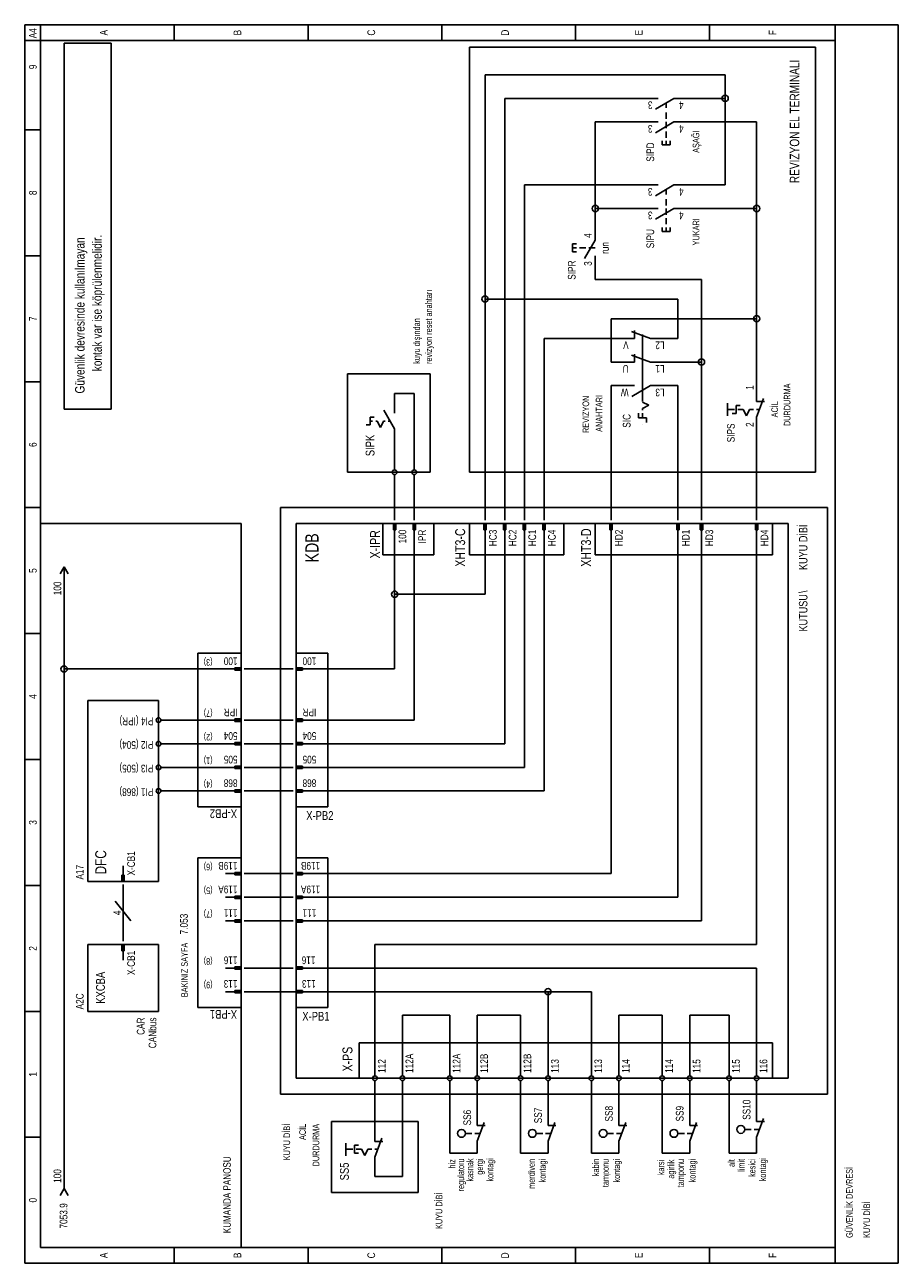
# Model space of a CAD drawing. Header units: centimetres. Extents: x 0 to 13234, y -30 to 2970.
# Tile 28 of 29: x 11846 to 12513, y 1022 to 1968. Entities that reach past the tile are written whole.
import ezdxf
from ezdxf.enums import TextEntityAlignment as Align

# ---------------------------------------------------------------- set-up
doc = ezdxf.new("R2010")
doc.units = ezdxf.units.CM
doc.layers.add('ASN-ELEKTRIK', color=3, linetype='Continuous')
doc.layers.add('ASN-ELEKTRIK-YAZI', color=4, linetype='Continuous')

msp = doc.modelspace()

# ---------------------------------------------------------------- linework, layer by layer
at = {"layer": 'ASN-ELEKTRIK'}
for p, q in [((11845.95, 1022.32), (11845.95, 1968.08)), ((11845.95, 1968.08), (12513.11, 1968.08)), ((11857.97, 1034.34), (11857.97, 1968.08)), ((11960.15, 1968.08), (11960.15, 1956.05)), ((12062.33, 1968.08), (12062.33, 1956.05)), ((12164.51, 1968.08), (12164.51, 1956.05)), ((12266.68, 1956.05), (12266.68, 1968.08)), ((12368.86, 1956.05), (12368.86, 1968.08)), ((12465.03, 1022.32), (12465.03, 1968.08)), ((12513.11, 1968.08), (12513.11, 1022.32)), ((11845.95, 1956.05), (12465.03, 1956.05)), ((11876, 1674.46), (11876, 1953.95)), ((11876, 1953.95), (11912.07, 1953.95)), ((11912.07, 1953.95), (11912.07, 1674.46)), ((12185.54, 1626.37), (12185.54, 1950.94)), ((12185.54, 1950.94), (12450, 1950.94)), ((12450, 1950.94), (12450, 1626.37)), ((12380.88, 1929.9), (12197.56, 1929.9)), ((12197.56, 1758.6), (12197.56, 1929.9)), ((12380.88, 1911.87), (12380.88, 1929.9)), ((12212.59, 1593.32), (12212.59, 1911.87)), ((12323.78, 1911.87), (12212.59, 1911.87)), ((12329.79, 1911.87), (12323.78, 1911.87)), ((12341.81, 1911.87), (12327.59, 1903.66)), ((12341.81, 1911.87), (12347.83, 1911.87)), ((12380.88, 1911.87), (12347.83, 1911.87)), ((12380.88, 1845.76), (12380.88, 1911.87)), ((12335.8, 1904.66), (12335.8, 1908.4)), ((12335.8, 1896.24), (12335.8, 1901.05)), ((12281.71, 1893.84), (12323.78, 1893.84)), ((12281.71, 1827.73), (12281.71, 1893.84)), ((12329.79, 1893.84), (12323.78, 1893.84)), ((12341.81, 1893.84), (12327.59, 1885.63)), ((12335.8, 1889.03), (12335.8, 1893.84)), ((12341.81, 1893.84), (12347.83, 1893.84)), ((12347.83, 1893.84), (12404.92, 1893.84)), ((12404.92, 1827.73), (12404.92, 1893.84)), ((11857.97, 1887.83), (11845.95, 1887.83)), ((12335.8, 1881.82), (12335.8, 1886.63)), ((12332.8, 1876.41), (12332.8, 1879.42)), ((12332.8, 1876.41), (12338.81, 1876.41)), ((12335.8, 1876.41), (12335.8, 1879.42)), ((12338.81, 1876.41), (12338.81, 1879.42)), ((12323.78, 1845.76), (12227.62, 1845.76)), ((12227.62, 1845.76), (12227.62, 1593.32)), ((12329.79, 1845.76), (12323.78, 1845.76)), ((12341.81, 1845.76), (12327.59, 1837.55)), ((12341.81, 1845.76), (12347.83, 1845.76)), ((12347.83, 1845.76), (12380.88, 1845.76)), ((12335.8, 1838.54), (12335.8, 1842.29)), ((12335.8, 1830.13), (12335.8, 1834.94)), ((12323.78, 1827.73), (12281.71, 1827.73)), ((12281.71, 1809.69), (12281.71, 1827.73)), ((12329.79, 1827.73), (12323.78, 1827.73)), ((12341.81, 1827.73), (12327.59, 1819.51)), ((12335.8, 1822.92), (12335.8, 1827.73)), ((12341.81, 1827.73), (12347.83, 1827.73)), ((12347.83, 1827.73), (12404.92, 1827.73)), ((12404.92, 1743.58), (12404.92, 1827.73)), ((12335.8, 1815.7), (12335.8, 1820.51)), ((12281.71, 1803.68), (12281.71, 1809.69)), ((12332.8, 1810.29), (12332.8, 1813.3)), ((12332.8, 1810.29), (12338.81, 1810.29)), ((12335.8, 1810.29), (12335.8, 1813.3)), ((12338.81, 1810.29), (12338.81, 1813.3)), ((12264.28, 1800.68), (12267.28, 1800.68)), ((12264.28, 1794.67), (12264.28, 1800.68)), ((12264.28, 1797.67), (12267.28, 1797.67)), ((12269.69, 1797.67), (12274.5, 1797.67)), ((12281.71, 1803.68), (12273.5, 1789.46)), ((12276.9, 1797.67), (12281.71, 1797.67)), ((11857.97, 1791.66), (11845.95, 1791.66)), ((12264.28, 1794.67), (12267.28, 1794.67)), ((12281.71, 1791.66), (12281.71, 1785.65)), ((12281.71, 1773.63), (12281.71, 1785.65)), ((12362.85, 1773.63), (12281.71, 1773.63)), ((12362.85, 1710.52), (12362.85, 1773.63)), ((12344.82, 1758.6), (12197.56, 1758.6)), ((12197.56, 1593.32), (12197.56, 1758.6)), ((12344.82, 1728.55), (12344.82, 1758.6)), ((12293.73, 1710.52), (12293.73, 1743.58)), ((12293.73, 1743.58), (12404.92, 1743.58)), ((12404.92, 1686.36), (12404.92, 1743.58)), ((12323.78, 1728.55), (12309.36, 1733.8)), ((12311.76, 1728.55), (12311.76, 1734.56)), ((12317.77, 1680.47), (12317.77, 1731.56)), ((12242.64, 1728.55), (12242.64, 1593.32)), ((12305.75, 1728.55), (12242.64, 1728.55)), ((12305.75, 1728.55), (12305.51, 1728.55)), ((12311.76, 1728.55), (12305.75, 1728.55)), ((12323.78, 1728.55), (12329.79, 1728.55)), ((12329.55, 1728.55), (12329.79, 1728.55)), ((12344.82, 1728.55), (12329.79, 1728.55)), ((12323.78, 1710.52), (12309.36, 1715.77)), ((12311.76, 1710.52), (12311.76, 1716.53)), ((12305.75, 1710.52), (12293.73, 1710.52)), ((12305.75, 1710.52), (12305.51, 1710.52)), ((12311.76, 1710.52), (12305.75, 1710.52)), ((12323.78, 1710.52), (12329.79, 1710.52)), ((12329.55, 1710.52), (12329.79, 1710.52)), ((12362.85, 1710.52), (12329.79, 1710.52)), ((12362.85, 1593.32), (12362.85, 1710.52)), ((11857.97, 1695.49), (11845.95, 1695.49)), ((12092.38, 1701.51), (12092.38, 1626.37)), ((12155.49, 1701.51), (12092.38, 1701.51)), ((12155.49, 1626.37), (12155.49, 1701.51)), ((12128.44, 1686.48), (12143.47, 1686.48)), ((12128.44, 1686.48), (12128.44, 1677.46)), ((12143.47, 1632.38), (12143.47, 1686.48)), ((12293.73, 1692.49), (12305.75, 1692.49)), ((12293.73, 1593.32), (12293.73, 1692.49)), ((12305.75, 1692.49), (12305.51, 1692.49)), ((12311.76, 1692.49), (12305.75, 1692.49)), ((12323.78, 1692.49), (12309.56, 1684.28)), ((12323.78, 1692.49), (12329.79, 1692.49)), ((12329.55, 1692.49), (12329.79, 1692.49)), ((12344.82, 1692.49), (12329.79, 1692.49)), ((12344.82, 1593.32), (12344.82, 1692.49)), ((12404.92, 1680.35), (12404.92, 1686.36)), ((11912.07, 1674.46), (11876, 1674.46)), ((12128.44, 1671.45), (12128.44, 1677.46)), ((12317.77, 1679.87), (12322.58, 1677.46)), ((12322.58, 1677.46), (12317.77, 1675.06)), ((12317.77, 1673.86), (12317.77, 1675.06)), ((12382.79, 1669.43), (12382.79, 1679.04)), ((12382.81, 1674.34), (12388.1, 1674.34)), ((12389.3, 1677.34), (12392.3, 1677.34)), ((12389.3, 1677.34), (12389.3, 1671.33)), ((12390.5, 1674.34), (12394.71, 1674.34)), ((12397.11, 1669.53), (12394.71, 1674.34)), ((12399.52, 1674.34), (12397.11, 1669.53)), ((12399.52, 1674.34), (12402.52, 1674.34)), ((12404.92, 1668.33), (12410.18, 1682.75)), ((12404.92, 1680.35), (12410.94, 1680.35)), ((12404.92, 1674.34), (12407.09, 1674.34)), ((12109.81, 1668.45), (12112.82, 1668.45)), ((12109.81, 1668.45), (12109.81, 1662.44)), ((12109.81, 1665.44), (12111.61, 1665.44)), ((12114.02, 1665.44), (12115.22, 1665.44)), ((12117.62, 1660.63), (12115.22, 1665.44)), ((12120.03, 1665.44), (12117.62, 1660.63)), ((12120.03, 1665.44), (12121.23, 1665.44)), ((12128.44, 1659.43), (12120.23, 1673.65)), ((12123.63, 1665.44), (12124.97, 1665.44)), ((12314.77, 1667.85), (12314.77, 1671.45)), ((12314.77, 1667.85), (12320.78, 1667.85)), ((12317.77, 1667.85), (12317.77, 1671.45)), ((12320.78, 1664.24), (12320.78, 1667.85)), ((12386.29, 1671.33), (12389.3, 1671.33)), ((12404.92, 1668.33), (12404.92, 1662.32)), ((12106.81, 1662.44), (12109.81, 1662.44)), ((12128.44, 1659.43), (12128.44, 1653.42)), ((12317.77, 1662.44), (12317.77, 1662.56)), ((12404.92, 1662.32), (12404.92, 1662.44)), ((12404.92, 1593.32), (12404.92, 1662.32)), ((12128.44, 1653.42), (12128.44, 1632.38)), ((12128.44, 1632.38), (12128.44, 1628.18)), ((12143.47, 1632.38), (12143.47, 1628.18)), ((12092.38, 1626.37), (12155.49, 1626.37)), ((12128.44, 1624.57), (12128.44, 1620.36)), ((12128.44, 1593.32), (12128.44, 1620.36)), ((12143.47, 1624.57), (12143.47, 1620.36)), ((12143.47, 1593.32), (12143.47, 1620.36)), ((12450, 1626.37), (12185.54, 1626.37)), ((11857.97, 1599.33), (11845.95, 1599.33)), ((12041.29, 1151.55), (12041.29, 1599.33)), ((12041.29, 1599.33), (12459.02, 1599.33)), ((12459.02, 1599.33), (12459.02, 1151.55)), ((12128.44, 1589.71), (12128.44, 1593.32)), ((12143.47, 1589.71), (12143.47, 1593.32)), ((12197.56, 1589.71), (12197.56, 1593.32)), ((12212.59, 1589.71), (12212.59, 1593.32)), ((12227.62, 1589.71), (12227.62, 1593.32)), ((12242.64, 1589.71), (12242.64, 1593.32)), ((12293.73, 1589.71), (12293.73, 1593.32)), ((12344.82, 1589.71), (12344.82, 1593.32)), ((12362.85, 1589.71), (12362.85, 1593.32)), ((12404.92, 1589.71), (12404.92, 1593.32)), ((12011.24, 1587.31), (11857.97, 1587.31)), ((12011.24, 1034.34), (12011.24, 1587.31)), ((12053.31, 1163.57), (12053.31, 1587.31)), ((12053.31, 1587.31), (12428.97, 1587.31)), ((12119.43, 1563.26), (12119.43, 1587.31)), ((12119.43, 1587.31), (12158.5, 1587.31)), ((12127.54, 1587.31), (12129.34, 1587.31)), ((12127.54, 1582.5), (12127.54, 1587.31)), ((12127.54, 1582.5), (12129.34, 1582.5)), ((12127.84, 1582.5), (12127.84, 1587.31)), ((12128.14, 1582.5), (12128.14, 1587.31)), ((12128.44, 1578.29), (12128.44, 1587.31)), ((12128.74, 1582.5), (12128.74, 1587.31)), ((12129.04, 1582.5), (12129.04, 1587.31)), ((12129.34, 1582.5), (12129.34, 1587.31)), ((12142.57, 1587.31), (12144.37, 1587.31)), ((12142.57, 1582.5), (12142.57, 1587.31)), ((12142.57, 1582.5), (12144.37, 1582.5)), ((12142.87, 1582.5), (12142.87, 1587.31)), ((12143.17, 1582.5), (12143.17, 1587.31)), ((12143.47, 1578.29), (12143.47, 1587.31)), ((12143.77, 1582.5), (12143.77, 1587.31)), ((12144.07, 1582.5), (12144.07, 1587.31)), ((12144.37, 1582.5), (12144.37, 1587.31)), ((12158.5, 1587.31), (12158.5, 1563.26)), ((12185.54, 1563.26), (12185.54, 1587.31)), ((12185.54, 1587.31), (12257.67, 1587.31)), ((12196.66, 1587.31), (12198.46, 1587.31)), ((12196.66, 1582.5), (12196.66, 1587.31)), ((12196.66, 1582.5), (12198.46, 1582.5)), ((12196.96, 1582.5), (12196.96, 1587.31)), ((12197.26, 1582.5), (12197.26, 1587.31)), ((12197.56, 1578.29), (12197.56, 1587.31)), ((12197.86, 1582.5), (12197.86, 1587.31)), ((12198.16, 1582.5), (12198.16, 1587.31)), ((12198.46, 1582.5), (12198.46, 1587.31)), ((12211.69, 1587.31), (12213.49, 1587.31)), ((12211.69, 1582.5), (12211.69, 1587.31)), ((12211.69, 1582.5), (12213.49, 1582.5)), ((12211.99, 1582.5), (12211.99, 1587.31)), ((12212.29, 1582.5), (12212.29, 1587.31)), ((12212.59, 1578.29), (12212.59, 1587.31)), ((12212.89, 1582.5), (12212.89, 1587.31)), ((12213.19, 1582.5), (12213.19, 1587.31)), ((12213.49, 1582.5), (12213.49, 1587.31)), ((12226.71, 1587.31), (12228.52, 1587.31)), ((12226.71, 1582.5), (12226.71, 1587.31)), ((12226.71, 1582.5), (12228.52, 1582.5)), ((12227.01, 1582.5), (12227.01, 1587.31)), ((12227.32, 1582.5), (12227.32, 1587.31)), ((12227.62, 1578.29), (12227.62, 1587.31)), ((12227.92, 1582.5), (12227.92, 1587.31)), ((12228.22, 1582.5), (12228.22, 1587.31)), ((12228.52, 1582.5), (12228.52, 1587.31)), ((12241.74, 1587.31), (12243.54, 1587.31)), ((12241.74, 1582.5), (12241.74, 1587.31)), ((12241.74, 1582.5), (12243.54, 1582.5)), ((12242.04, 1582.5), (12242.04, 1587.31)), ((12242.34, 1582.5), (12242.34, 1587.31)), ((12242.64, 1578.29), (12242.64, 1587.31)), ((12242.94, 1582.5), (12242.94, 1587.31)), ((12243.24, 1582.5), (12243.24, 1587.31)), ((12243.54, 1582.5), (12243.54, 1587.31)), ((12257.67, 1587.31), (12257.67, 1563.26)), ((12281.71, 1563.26), (12281.71, 1587.31)), ((12281.71, 1587.31), (12416.95, 1587.31)), ((12292.83, 1587.31), (12294.63, 1587.31)), ((12292.83, 1582.5), (12292.83, 1587.31)), ((12292.83, 1582.5), (12294.63, 1582.5)), ((12293.13, 1582.5), (12293.13, 1587.31)), ((12293.43, 1582.5), (12293.43, 1587.31)), ((12293.73, 1578.29), (12293.73, 1587.31)), ((12294.03, 1582.5), (12294.03, 1587.31)), ((12294.33, 1582.5), (12294.33, 1587.31)), ((12294.63, 1582.5), (12294.63, 1587.31)), ((12343.92, 1587.31), (12345.72, 1587.31)), ((12343.92, 1582.5), (12343.92, 1587.31)), ((12343.92, 1582.5), (12345.72, 1582.5)), ((12344.22, 1582.5), (12344.22, 1587.31)), ((12344.52, 1582.5), (12344.52, 1587.31)), ((12344.82, 1578.29), (12344.82, 1587.31)), ((12345.12, 1582.5), (12345.12, 1587.31)), ((12345.42, 1582.5), (12345.42, 1587.31)), ((12345.72, 1582.5), (12345.72, 1587.31)), ((12361.95, 1587.31), (12363.75, 1587.31)), ((12361.95, 1582.5), (12361.95, 1587.31)), ((12361.95, 1582.5), (12363.75, 1582.5)), ((12362.25, 1582.5), (12362.25, 1587.31)), ((12362.55, 1582.5), (12362.55, 1587.31)), ((12362.85, 1578.29), (12362.85, 1587.31)), ((12363.15, 1582.5), (12363.15, 1587.31)), ((12363.45, 1582.5), (12363.45, 1587.31)), ((12363.75, 1582.5), (12363.75, 1587.31)), ((12404.02, 1587.31), (12405.83, 1587.31)), ((12404.02, 1582.5), (12404.02, 1587.31)), ((12404.02, 1582.5), (12405.83, 1582.5)), ((12404.32, 1582.5), (12404.32, 1587.31)), ((12404.62, 1582.5), (12404.62, 1587.31)), ((12404.92, 1578.29), (12404.92, 1587.31)), ((12405.23, 1582.5), (12405.23, 1587.31)), ((12405.53, 1582.5), (12405.53, 1587.31)), ((12405.83, 1582.5), (12405.83, 1587.31)), ((12416.95, 1587.31), (12416.95, 1563.26)), ((12428.97, 1587.31), (12428.97, 1163.57)), ((12128.44, 1578.29), (12128.44, 1575.29)), ((12128.44, 1533.21), (12128.44, 1575.29)), ((12143.47, 1578.29), (12143.47, 1575.29)), ((12143.47, 1575.29), (12143.47, 1437.04)), ((12197.56, 1578.29), (12197.56, 1575.29)), ((12197.56, 1533.21), (12197.56, 1575.29)), ((12212.59, 1578.29), (12212.59, 1575.29)), ((12212.59, 1575.29), (12212.59, 1419.01)), ((12227.62, 1578.29), (12227.62, 1575.29)), ((12227.62, 1575.29), (12227.62, 1400.98)), ((12242.64, 1578.29), (12242.64, 1575.29)), ((12242.64, 1575.29), (12242.64, 1382.95)), ((12293.73, 1578.29), (12293.73, 1575.29)), ((12293.73, 1319.84), (12293.73, 1575.29)), ((12344.82, 1578.29), (12344.82, 1575.29)), ((12344.82, 1301.81), (12344.82, 1575.29)), ((12362.85, 1578.29), (12362.85, 1575.29)), ((12362.85, 1575.29), (12362.85, 1283.78)), ((12404.92, 1578.29), (12404.92, 1575.29)), ((12404.92, 1265.75), (12404.92, 1575.29)), ((12158.5, 1563.26), (12119.43, 1563.26)), ((12257.67, 1563.26), (12185.54, 1563.26)), ((12416.95, 1563.26), (12281.71, 1563.26)), ((11876, 1554.25), (11873, 1548.84)), ((11876, 1554.25), (11879.01, 1548.84)), ((11876, 1476.11), (11876, 1554.25)), ((12197.56, 1533.21), (12128.44, 1533.21)), ((12128.44, 1476.11), (12128.44, 1533.21)), ((11857.97, 1503.16), (11845.95, 1503.16)), ((11978.18, 1370.93), (11978.18, 1488.13)), ((11978.18, 1488.13), (12011.24, 1488.13)), ((12011.24, 1488.13), (12011.24, 1370.93)), ((12053.31, 1370.93), (12053.31, 1488.13)), ((12053.31, 1488.13), (12077.35, 1488.13)), ((12077.35, 1488.13), (12077.35, 1370.93)), ((11876, 1079.42), (11876, 1476.11)), ((11999.22, 1476.11), (11876, 1476.11)), ((12002.22, 1476.11), (11999.22, 1476.11)), ((12002.22, 1476.11), (12011.24, 1476.11)), ((12006.43, 1477.01), (12011.24, 1477.01)), ((12006.43, 1477.01), (12006.43, 1475.21)), ((12006.43, 1476.71), (12011.24, 1476.71)), ((12006.43, 1476.41), (12011.24, 1476.41)), ((12006.43, 1475.81), (12011.24, 1475.81)), ((12006.43, 1475.51), (12011.24, 1475.51)), ((12011.24, 1477.01), (12011.24, 1475.21)), ((12013.64, 1476.11), (12017.25, 1476.11)), ((12017.25, 1476.11), (12047.3, 1476.11)), ((12050.91, 1476.11), (12047.3, 1476.11)), ((12053.31, 1475.21), (12053.31, 1477.01)), ((12058.12, 1477.01), (12053.31, 1477.01)), ((12058.12, 1476.71), (12053.31, 1476.71)), ((12058.12, 1476.41), (12053.31, 1476.41)), ((12062.33, 1476.11), (12053.31, 1476.11)), ((12058.12, 1475.81), (12053.31, 1475.81)), ((12058.12, 1475.51), (12053.31, 1475.51)), ((12058.12, 1475.21), (12058.12, 1477.01)), ((12062.33, 1476.11), (12065.33, 1476.11)), ((12065.33, 1476.11), (12128.44, 1476.11)), ((12006.43, 1475.21), (12011.24, 1475.21)), ((12058.12, 1475.21), (12053.31, 1475.21)), ((11894.03, 1452.07), (11894.03, 1313.83)), ((11948.13, 1452.07), (11894.03, 1452.07)), ((11948.13, 1313.83), (11948.13, 1452.07)), ((12006.43, 1437.95), (12011.24, 1437.95)), ((12006.43, 1437.95), (12006.43, 1436.14)), ((12006.43, 1437.65), (12011.24, 1437.65)), ((12011.24, 1437.95), (12011.24, 1436.14)), ((12053.31, 1436.14), (12053.31, 1437.95)), ((12058.12, 1437.95), (12053.31, 1437.95)), ((12058.12, 1437.65), (12053.31, 1437.65)), ((12058.12, 1436.14), (12058.12, 1437.95)), ((11954.14, 1437.04), (11949.93, 1437.04)), ((11999.22, 1437.04), (11954.14, 1437.04)), ((12002.22, 1437.04), (11999.22, 1437.04)), ((12002.22, 1437.04), (12011.24, 1437.04)), ((12006.43, 1437.34), (12011.24, 1437.34)), ((12006.43, 1436.74), (12011.24, 1436.74)), ((12006.43, 1436.44), (12011.24, 1436.44)), ((12006.43, 1436.14), (12011.24, 1436.14)), ((12013.64, 1437.04), (12017.25, 1437.04)), ((12017.25, 1437.04), (12047.3, 1437.04)), ((12050.91, 1437.04), (12047.3, 1437.04)), ((12058.12, 1437.34), (12053.31, 1437.34)), ((12062.33, 1437.04), (12053.31, 1437.04)), ((12058.12, 1436.74), (12053.31, 1436.74)), ((12058.12, 1436.44), (12053.31, 1436.44)), ((12058.12, 1436.14), (12053.31, 1436.14)), ((12062.33, 1437.04), (12065.33, 1437.04)), ((12143.47, 1437.04), (12065.33, 1437.04)), ((11954.14, 1419.01), (11949.93, 1419.01)), ((11999.22, 1419.01), (11954.14, 1419.01)), ((12002.22, 1419.01), (11999.22, 1419.01)), ((12002.22, 1419.01), (12011.24, 1419.01)), ((12006.43, 1419.91), (12011.24, 1419.91)), ((12006.43, 1419.91), (12006.43, 1418.11)), ((12006.43, 1419.61), (12011.24, 1419.61)), ((12006.43, 1419.31), (12011.24, 1419.31)), ((12006.43, 1418.71), (12011.24, 1418.71)), ((12011.24, 1419.91), (12011.24, 1418.11)), ((12013.64, 1419.01), (12017.25, 1419.01)), ((12017.25, 1419.01), (12047.3, 1419.01)), ((12050.91, 1419.01), (12047.3, 1419.01)), ((12053.31, 1418.11), (12053.31, 1419.91)), ((12058.12, 1419.91), (12053.31, 1419.91)), ((12058.12, 1419.61), (12053.31, 1419.61)), ((12058.12, 1419.31), (12053.31, 1419.31)), ((12062.33, 1419.01), (12053.31, 1419.01)), ((12058.12, 1418.71), (12053.31, 1418.71)), ((12058.12, 1418.11), (12058.12, 1419.91)), ((12062.33, 1419.01), (12065.33, 1419.01)), ((12212.59, 1419.01), (12065.33, 1419.01)), ((12006.43, 1418.41), (12011.24, 1418.41)), ((12006.43, 1418.11), (12011.24, 1418.11)), ((12058.12, 1418.41), (12053.31, 1418.41)), ((12058.12, 1418.11), (12053.31, 1418.11)), ((11857.97, 1406.99), (11845.95, 1406.99)), ((11954.14, 1400.98), (11949.93, 1400.98)), ((11999.22, 1400.98), (11954.14, 1400.98)), ((12002.22, 1400.98), (11999.22, 1400.98)), ((12002.22, 1400.98), (12011.24, 1400.98)), ((12006.43, 1401.88), (12011.24, 1401.88)), ((12006.43, 1401.88), (12006.43, 1400.08)), ((12006.43, 1401.58), (12011.24, 1401.58)), ((12006.43, 1401.28), (12011.24, 1401.28)), ((12006.43, 1400.68), (12011.24, 1400.68)), ((12006.43, 1400.38), (12011.24, 1400.38)), ((12006.43, 1400.08), (12011.24, 1400.08)), ((12011.24, 1401.88), (12011.24, 1400.08)), ((12013.64, 1400.98), (12017.25, 1400.98)), ((12017.25, 1400.98), (12047.3, 1400.98)), ((12050.91, 1400.98), (12047.3, 1400.98)), ((12053.31, 1400.08), (12053.31, 1401.88)), ((12058.12, 1401.88), (12053.31, 1401.88)), ((12058.12, 1401.58), (12053.31, 1401.58)), ((12058.12, 1401.28), (12053.31, 1401.28)), ((12062.33, 1400.98), (12053.31, 1400.98)), ((12058.12, 1400.68), (12053.31, 1400.68)), ((12058.12, 1400.38), (12053.31, 1400.38)), ((12058.12, 1400.08), (12053.31, 1400.08)), ((12058.12, 1400.08), (12058.12, 1401.88)), ((12062.33, 1400.98), (12065.33, 1400.98)), ((12065.33, 1400.98), (12062.33, 1400.98)), ((12227.62, 1400.98), (12065.33, 1400.98)), ((11954.14, 1382.95), (11949.93, 1382.95)), ((11999.22, 1382.95), (11954.14, 1382.95)), ((12002.22, 1382.95), (11999.22, 1382.95)), ((12002.22, 1382.95), (12011.24, 1382.95)), ((12006.43, 1383.85), (12011.24, 1383.85)), ((12006.43, 1383.85), (12006.43, 1382.05)), ((12006.43, 1383.55), (12011.24, 1383.55)), ((12006.43, 1383.25), (12011.24, 1383.25)), ((12006.43, 1382.65), (12011.24, 1382.65)), ((12006.43, 1382.35), (12011.24, 1382.35)), ((12006.43, 1382.05), (12011.24, 1382.05)), ((12011.24, 1383.85), (12011.24, 1382.05)), ((12013.64, 1382.95), (12017.25, 1382.95)), ((12017.25, 1382.95), (12047.3, 1382.95)), ((12050.91, 1382.95), (12047.3, 1382.95)), ((12053.31, 1382.05), (12053.31, 1383.85)), ((12058.12, 1383.85), (12053.31, 1383.85)), ((12058.12, 1383.55), (12053.31, 1383.55)), ((12058.12, 1383.25), (12053.31, 1383.25)), ((12062.33, 1382.95), (12053.31, 1382.95)), ((12058.12, 1382.65), (12053.31, 1382.65)), ((12058.12, 1382.35), (12053.31, 1382.35)), ((12058.12, 1382.05), (12053.31, 1382.05)), ((12058.12, 1382.05), (12058.12, 1383.85)), ((12062.33, 1382.95), (12065.33, 1382.95)), ((12242.64, 1382.95), (12065.33, 1382.95)), ((12011.24, 1370.93), (11978.18, 1370.93)), ((12077.35, 1370.93), (12053.31, 1370.93)), ((11921.08, 1322.85), (11921.08, 1325.85)), ((11978.18, 1217.66), (11978.18, 1331.86)), ((11978.18, 1331.86), (12011.24, 1331.86)), ((12011.24, 1331.86), (12011.24, 1217.66)), ((12053.31, 1217.66), (12053.31, 1331.86)), ((12053.31, 1331.86), (12077.35, 1331.86)), ((12077.35, 1331.86), (12077.35, 1217.66)), ((11920.18, 1318.64), (11920.18, 1313.83)), ((11920.18, 1318.64), (11921.98, 1318.64)), ((11920.48, 1318.64), (11920.48, 1313.83)), ((11920.78, 1318.64), (11920.78, 1313.83)), ((11921.08, 1322.85), (11921.08, 1313.83)), ((11921.38, 1318.64), (11921.38, 1313.83)), ((11921.68, 1318.64), (11921.68, 1313.83)), ((11921.98, 1318.64), (11921.98, 1313.83)), ((12002.22, 1319.84), (11999.22, 1319.84)), ((12002.22, 1319.84), (12011.24, 1319.84)), ((12006.43, 1320.74), (12011.24, 1320.74)), ((12006.43, 1320.74), (12006.43, 1318.94)), ((12006.43, 1320.44), (12011.24, 1320.44)), ((12006.43, 1320.14), (12011.24, 1320.14)), ((12006.43, 1319.54), (12011.24, 1319.54)), ((12006.43, 1319.24), (12011.24, 1319.24)), ((12006.43, 1318.94), (12011.24, 1318.94)), ((12011.24, 1320.74), (12011.24, 1318.94)), ((12013.64, 1319.84), (12017.25, 1319.84)), ((12047.3, 1319.84), (12017.25, 1319.84)), ((12050.91, 1319.84), (12047.3, 1319.84)), ((12053.31, 1318.94), (12053.31, 1320.74)), ((12058.12, 1320.74), (12053.31, 1320.74)), ((12058.12, 1320.44), (12053.31, 1320.44)), ((12058.12, 1320.14), (12053.31, 1320.14)), ((12062.33, 1319.84), (12053.31, 1319.84)), ((12058.12, 1319.54), (12053.31, 1319.54)), ((12058.12, 1319.24), (12053.31, 1319.24)), ((12058.12, 1318.94), (12053.31, 1318.94)), ((12058.12, 1318.94), (12058.12, 1320.74)), ((12062.33, 1319.84), (12065.33, 1319.84)), ((12293.73, 1319.84), (12065.33, 1319.84)), ((11857.97, 1310.82), (11845.95, 1310.82)), ((11894.03, 1313.83), (11948.13, 1313.83)), ((11920.18, 1313.83), (11921.98, 1313.83)), ((11921.08, 1311.43), (11921.08, 1307.82)), ((11921.08, 1271.76), (11921.08, 1307.82)), ((11915.07, 1298.8), (11927.09, 1283.78)), ((12002.22, 1301.81), (11999.22, 1301.81)), ((12002.22, 1301.81), (12011.24, 1301.81)), ((12006.43, 1302.71), (12011.24, 1302.71)), ((12006.43, 1302.71), (12006.43, 1300.91)), ((12006.43, 1302.41), (12011.24, 1302.41)), ((12006.43, 1302.11), (12011.24, 1302.11)), ((12006.43, 1301.51), (12011.24, 1301.51)), ((12006.43, 1301.21), (12011.24, 1301.21)), ((12006.43, 1300.91), (12011.24, 1300.91)), ((12011.24, 1302.71), (12011.24, 1300.91)), ((12013.64, 1301.81), (12017.25, 1301.81)), ((12047.3, 1301.81), (12017.25, 1301.81)), ((12050.91, 1301.81), (12047.3, 1301.81)), ((12053.31, 1300.91), (12053.31, 1302.71)), ((12058.12, 1302.71), (12053.31, 1302.71)), ((12058.12, 1302.41), (12053.31, 1302.41)), ((12058.12, 1302.11), (12053.31, 1302.11)), ((12062.33, 1301.81), (12053.31, 1301.81)), ((12058.12, 1301.51), (12053.31, 1301.51)), ((12058.12, 1301.21), (12053.31, 1301.21)), ((12058.12, 1300.91), (12053.31, 1300.91)), ((12058.12, 1300.91), (12058.12, 1302.71)), ((12062.33, 1301.81), (12065.33, 1301.81)), ((12344.82, 1301.81), (12065.33, 1301.81)), ((12002.22, 1283.78), (11999.22, 1283.78)), ((12002.22, 1283.78), (12011.24, 1283.78)), ((12006.43, 1284.68), (12011.24, 1284.68)), ((12006.43, 1284.68), (12006.43, 1282.88)), ((12006.43, 1284.38), (12011.24, 1284.38)), ((12006.43, 1284.08), (12011.24, 1284.08)), ((12006.43, 1283.48), (12011.24, 1283.48)), ((12006.43, 1283.18), (12011.24, 1283.18)), ((12006.43, 1282.88), (12011.24, 1282.88)), ((12011.24, 1284.68), (12011.24, 1282.88)), ((12013.64, 1283.78), (12017.25, 1283.78)), ((12047.3, 1283.78), (12017.25, 1283.78)), ((12050.91, 1283.78), (12047.3, 1283.78)), ((12053.31, 1282.88), (12053.31, 1284.68)), ((12058.12, 1284.68), (12053.31, 1284.68)), ((12058.12, 1284.38), (12053.31, 1284.38)), ((12058.12, 1284.08), (12053.31, 1284.08)), ((12062.33, 1283.78), (12053.31, 1283.78)), ((12058.12, 1283.48), (12053.31, 1283.48)), ((12058.12, 1283.18), (12053.31, 1283.18)), ((12058.12, 1282.88), (12053.31, 1282.88)), ((12058.12, 1282.88), (12058.12, 1284.68)), ((12062.33, 1283.78), (12065.33, 1283.78)), ((12362.85, 1283.78), (12065.33, 1283.78)), ((11921.08, 1268.15), (11921.08, 1271.76)), ((11894.03, 1265.75), (11894.03, 1214.66)), ((11948.13, 1265.75), (11894.03, 1265.75)), ((11921.98, 1265.75), (11920.18, 1265.75)), ((11920.18, 1260.94), (11920.18, 1265.75)), ((11921.98, 1260.94), (11920.18, 1260.94)), ((11920.48, 1260.94), (11920.48, 1265.75)), ((11920.78, 1260.94), (11920.78, 1265.75)), ((11921.08, 1256.73), (11921.08, 1265.75)), ((11921.38, 1260.94), (11921.38, 1265.75)), ((11921.68, 1260.94), (11921.68, 1265.75)), ((11921.98, 1260.94), (11921.98, 1265.75)), ((11948.13, 1214.66), (11948.13, 1265.75)), ((12113.42, 1169.58), (12113.42, 1265.75)), ((12113.42, 1265.75), (12404.92, 1265.75)), ((11921.08, 1256.73), (11921.08, 1253.72)), ((12006.43, 1248.62), (12011.24, 1248.62)), ((12006.43, 1248.62), (12006.43, 1246.81)), ((12011.24, 1248.62), (12011.24, 1246.81)), ((12053.31, 1246.81), (12053.31, 1248.62)), ((12058.12, 1248.62), (12053.31, 1248.62)), ((12058.12, 1246.81), (12058.12, 1248.62)), ((12002.22, 1247.71), (11999.22, 1247.71)), ((12002.22, 1247.71), (12011.24, 1247.71)), ((12006.43, 1248.32), (12011.24, 1248.32)), ((12006.43, 1248.01), (12011.24, 1248.01)), ((12006.43, 1247.41), (12011.24, 1247.41)), ((12006.43, 1247.11), (12011.24, 1247.11)), ((12006.43, 1246.81), (12011.24, 1246.81)), ((12013.64, 1247.71), (12017.25, 1247.71)), ((12047.3, 1247.71), (12017.25, 1247.71)), ((12050.91, 1247.71), (12047.3, 1247.71)), ((12058.12, 1248.32), (12053.31, 1248.32)), ((12058.12, 1248.01), (12053.31, 1248.01)), ((12062.33, 1247.71), (12053.31, 1247.71)), ((12058.12, 1247.41), (12053.31, 1247.41)), ((12058.12, 1247.11), (12053.31, 1247.11)), ((12058.12, 1246.81), (12053.31, 1246.81)), ((12062.33, 1247.71), (12065.33, 1247.71)), ((12404.92, 1247.71), (12065.33, 1247.71)), ((12404.92, 1169.58), (12404.92, 1247.71)), ((12002.22, 1229.68), (11999.22, 1229.68)), ((12002.22, 1229.68), (12011.24, 1229.68)), ((12006.43, 1230.58), (12011.24, 1230.58)), ((12006.43, 1230.58), (12006.43, 1228.78)), ((12006.43, 1230.28), (12011.24, 1230.28)), ((12006.43, 1229.98), (12011.24, 1229.98)), ((12011.24, 1230.58), (12011.24, 1228.78)), ((12013.64, 1229.68), (12017.25, 1229.68)), ((12047.3, 1229.68), (12017.25, 1229.68)), ((12050.91, 1229.68), (12047.3, 1229.68)), ((12245.65, 1229.68), (12047.3, 1229.68)), ((12053.31, 1228.78), (12053.31, 1230.58)), ((12058.12, 1230.58), (12053.31, 1230.58)), ((12058.12, 1230.28), (12053.31, 1230.28)), ((12058.12, 1229.98), (12053.31, 1229.98)), ((12062.33, 1229.68), (12053.31, 1229.68)), ((12058.12, 1228.78), (12058.12, 1230.58)), ((12062.33, 1229.68), (12065.33, 1229.68)), ((12245.65, 1169.58), (12245.65, 1229.68)), ((12278.7, 1229.68), (12245.65, 1229.68)), ((12278.7, 1169.58), (12278.7, 1229.68)), ((12006.43, 1229.38), (12011.24, 1229.38)), ((12006.43, 1229.08), (12011.24, 1229.08)), ((12006.43, 1228.78), (12011.24, 1228.78)), ((12058.12, 1229.38), (12053.31, 1229.38)), ((12058.12, 1229.08), (12053.31, 1229.08)), ((12058.12, 1228.78), (12053.31, 1228.78)), ((11857.97, 1214.66), (11845.95, 1214.66)), ((11894.03, 1214.66), (11948.13, 1214.66)), ((12011.24, 1217.66), (11978.18, 1217.66)), ((12077.35, 1217.66), (12053.31, 1217.66)), ((12134.45, 1169.58), (12134.45, 1211.65)), ((12170.52, 1211.65), (12134.45, 1211.65)), ((12170.52, 1169.58), (12170.52, 1211.65)), ((12191.55, 1211.65), (12224.61, 1211.65)), ((12191.55, 1169.58), (12191.55, 1211.65)), ((12224.61, 1211.65), (12224.61, 1169.58)), ((12299.74, 1169.58), (12299.74, 1211.65)), ((12299.74, 1211.65), (12332.8, 1211.65)), ((12332.8, 1211.65), (12332.8, 1169.58)), ((12353.84, 1169.58), (12353.84, 1211.65)), ((12353.84, 1211.65), (12383.89, 1211.65)), ((12383.89, 1211.65), (12383.89, 1169.58)), ((12101.4, 1163.57), (12101.4, 1190.61)), ((12101.4, 1190.61), (12416.95, 1190.61)), ((12416.95, 1190.61), (12416.95, 1163.57)), ((12053.31, 1163.57), (12428.97, 1163.57)), ((12113.42, 1165.37), (12113.42, 1169.58)), ((12134.45, 1165.37), (12134.45, 1169.58)), ((12170.52, 1165.37), (12170.52, 1169.58)), ((12191.55, 1165.37), (12191.55, 1169.58)), ((12224.61, 1165.37), (12224.61, 1169.58)), ((12245.65, 1165.37), (12245.65, 1169.58)), ((12278.7, 1165.37), (12278.7, 1169.58)), ((12299.74, 1165.37), (12299.74, 1169.58)), ((12332.8, 1165.37), (12332.8, 1169.58)), ((12353.84, 1165.37), (12353.84, 1169.58)), ((12383.89, 1165.37), (12383.89, 1169.58)), ((12404.92, 1165.37), (12404.92, 1169.58)), ((12113.42, 1157.56), (12113.42, 1161.76)), ((12113.42, 1121.37), (12113.42, 1157.56)), ((12134.45, 1157.56), (12134.45, 1161.76)), ((12134.45, 1157.56), (12134.45, 1088.44)), ((12170.52, 1157.56), (12170.52, 1161.76)), ((12170.52, 1106.47), (12170.52, 1157.56)), ((12191.55, 1157.56), (12191.55, 1161.76)), ((12191.55, 1133.52), (12191.55, 1157.56)), ((12224.61, 1157.56), (12224.61, 1161.76)), ((12224.61, 1106.47), (12224.61, 1157.56)), ((12245.65, 1157.56), (12245.65, 1161.76)), ((12245.65, 1133.52), (12245.65, 1157.56)), ((12278.7, 1157.56), (12278.7, 1161.76)), ((12278.7, 1157.56), (12278.7, 1106.47)), ((12299.74, 1157.56), (12299.74, 1161.76)), ((12299.74, 1157.56), (12299.74, 1133.52)), ((12332.8, 1157.56), (12332.8, 1161.76)), ((12332.8, 1157.56), (12332.8, 1106.47)), ((12353.84, 1157.56), (12353.84, 1161.76)), ((12353.84, 1157.56), (12353.84, 1133.52)), ((12383.89, 1157.56), (12383.89, 1161.76)), ((12383.89, 1157.56), (12383.89, 1106.47)), ((12404.92, 1157.56), (12404.92, 1161.76)), ((12404.92, 1136.52), (12404.92, 1157.56)), ((12459.02, 1151.55), (12041.29, 1151.55)), ((12404.92, 1130.51), (12404.92, 1136.52)), ((12080.36, 1076.42), (12080.36, 1130.51)), ((12080.36, 1130.51), (12146.47, 1130.51)), ((12146.47, 1130.51), (12146.47, 1076.42)), ((12191.55, 1127.5), (12191.55, 1133.52)), ((12191.55, 1115.48), (12196.8, 1129.91)), ((12191.55, 1127.5), (12197.56, 1127.5)), ((12245.65, 1127.5), (12245.65, 1133.52)), ((12245.65, 1115.48), (12250.9, 1129.91)), ((12245.65, 1127.5), (12251.66, 1127.5)), ((12299.74, 1127.5), (12299.74, 1133.52)), ((12299.74, 1115.48), (12304.99, 1129.91)), ((12299.74, 1127.5), (12305.75, 1127.5)), ((12353.84, 1127.5), (12353.84, 1133.52)), ((12353.84, 1115.48), (12359.09, 1129.91)), ((12353.84, 1127.5), (12359.85, 1127.5)), ((12404.92, 1118.49), (12410.18, 1132.91)), ((12404.92, 1130.51), (12410.94, 1130.51)), ((11857.97, 1118.49), (11845.95, 1118.49)), ((12113.42, 1115.36), (12113.42, 1121.37)), ((12113.42, 1103.34), (12118.67, 1117.77)), ((12182.54, 1121.49), (12187.49, 1121.49)), ((12189.63, 1121.49), (12193.74, 1121.49)), ((12236.64, 1121.49), (12241.58, 1121.49)), ((12243.72, 1121.49), (12247.83, 1121.49)), ((12290.73, 1121.49), (12295.67, 1121.49)), ((12297.82, 1121.49), (12301.93, 1121.49)), ((12344.82, 1121.49), (12349.77, 1121.49)), ((12351.91, 1121.49), (12356.02, 1121.49)), ((12395.91, 1124.5), (12400.86, 1124.5)), ((12403, 1124.5), (12407.11, 1124.5)), ((12404.92, 1118.49), (12404.92, 1112.48)), ((12091.28, 1104.44), (12091.28, 1114.06)), ((12091.3, 1109.35), (12096.59, 1109.35)), ((12097.79, 1112.36), (12100.79, 1112.36)), ((12097.79, 1112.36), (12097.79, 1106.35)), ((12098.99, 1109.35), (12103.2, 1109.35)), ((12105.6, 1104.54), (12103.2, 1109.35)), ((12108.01, 1109.35), (12105.6, 1104.54)), ((12108.01, 1109.35), (12111.01, 1109.35)), ((12113.42, 1115.36), (12119.43, 1115.36)), ((12113.42, 1109.35), (12115.58, 1109.35)), ((12191.55, 1115.48), (12191.55, 1109.47)), ((12191.55, 1106.47), (12191.55, 1109.47)), ((12245.65, 1115.48), (12245.65, 1109.47)), ((12245.65, 1106.47), (12245.65, 1109.47)), ((12299.74, 1115.48), (12299.74, 1109.47)), ((12299.74, 1106.47), (12299.74, 1112.48)), ((12353.84, 1115.48), (12353.84, 1109.47)), ((12353.84, 1106.47), (12353.84, 1115.48)), ((12404.92, 1106.47), (12404.92, 1115.48)), ((12097.79, 1106.35), (12100.79, 1106.35)), ((12113.42, 1103.34), (12113.42, 1097.33)), ((12113.42, 1097.33), (12113.42, 1097.45)), ((12113.42, 1088.44), (12113.42, 1097.33)), ((12170.52, 1106.47), (12191.55, 1106.47)), ((12224.61, 1106.47), (12245.65, 1106.47)), ((12299.74, 1106.47), (12278.7, 1106.47)), ((12353.84, 1106.47), (12332.8, 1106.47)), ((12404.92, 1106.47), (12383.89, 1106.47)), ((12134.45, 1088.44), (12113.42, 1088.44)), ((11876, 1079.42), (11873, 1074.01)), ((11876, 1079.42), (11879.01, 1074.01)), ((12146.47, 1076.42), (12080.36, 1076.42)), ((11857.97, 1034.34), (12465.03, 1034.34)), ((11960.15, 1034.34), (11960.15, 1022.32)), ((12062.33, 1034.34), (12062.33, 1022.32)), ((12164.51, 1034.34), (12164.51, 1022.32)), ((12266.68, 1022.32), (12266.68, 1034.34)), ((12368.86, 1022.32), (12368.86, 1034.34)), ((12465.03, 1022.32), (12465.03, 1034.34)), ((12513.11, 1022.32), (11845.95, 1022.32)), ((12483.06, 1022.32), (12513.11, 1022.32))]:
    msp.add_line(p, q, dxfattribs=at)
for centre, radius in [((12380.88, 1911.87), 2.4), ((12281.71, 1827.73), 2.4), ((12404.92, 1827.73), 2.4), ((12197.56, 1758.6), 2.4), ((12404.92, 1743.58), 2.4), ((12362.85, 1710.52), 2.4), ((12128.44, 1626.37), 1.8), ((12143.47, 1626.37), 1.8), ((12128.44, 1533.21), 2.4), ((11876, 1476.11), 2.4), ((11948.13, 1437.04), 1.8), ((11948.13, 1419.01), 1.8), ((11948.13, 1400.98), 1.8), ((11948.13, 1382.95), 1.8), ((12245.65, 1229.68), 2.4), ((12113.42, 1163.57), 1.8), ((12134.45, 1163.57), 1.8), ((12170.52, 1163.57), 1.8), ((12191.55, 1163.57), 1.8), ((12224.61, 1163.57), 1.8), ((12245.65, 1163.57), 1.8), ((12278.7, 1163.57), 1.8), ((12299.74, 1163.57), 1.8), ((12332.8, 1163.57), 1.8), ((12353.84, 1163.57), 1.8), ((12383.89, 1163.57), 1.8), ((12404.92, 1163.57), 1.8), ((12392.9, 1124.5), 3.01), ((12179.53, 1121.49), 3.01), ((12233.63, 1121.49), 3.01), ((12287.72, 1121.49), 3.01), ((12341.81, 1121.49), 3.01)]:
    msp.add_circle(centre, radius, dxfattribs=at)

# ---------------------------------------------------------------- texts
at = {"layer": 'ASN-ELEKTRIK-YAZI', "width": 0.8}
for s, height, rotation, p in [('A4', 5.89, 90, (11855.09, 1957.74)), ('3', 5.89, 180, (12325.47, 1909.59)), ('3', 5.89, 180, (12325.47, 1891.56)), ('3', 5.89, 180, (12325.47, 1843.47)), ('3', 5.89, 180, (12325.47, 1825.44)), ('Güvenlik devresinde kullanılmayan', 7.2126, 90, (11891.63, 1686.48)), ('kontak var ise köprülenmelidir.', 7.2126, 90, (11904.8, 1703.5)), ('run', 5.89, 90, (12292.05, 1793.09)), ('3', 5.89, 90, (12279.07, 1783.97)), ('revizyon reset anahtarı', 5.0488, 90, (12157.01, 1709.03)), ('kuyu dışından', 5.0488, 90, (12147.8, 1709.2)), ('V', 5.89, 180, (12307.19, 1726.27)), ('U', 5.89, 180, (12307.19, 1708.24)), ('W', 5.89, 180, (12307.19, 1690.21)), ('1', 5.89, 90, (12402.64, 1689.24)), ('100', 5.89, 180, (12008.47, 1485.01)), ('PI4 (IPR)', 5.89, 180, (11944.16, 1439.09)), ('IPR', 5.89, 180, (12008.47, 1445.94)), ('PI2 (504)', 5.89, 180, (11944.16, 1421.06)), ('504', 5.89, 180, (12008.47, 1427.91)), ('505', 5.89, 180, (12008.47, 1409.88)), ('PI3 (505)', 5.89, 180, (11944.16, 1403.03)), ('868', 5.89, 180, (12008.47, 1391.85)), ('PI1 (868)', 5.89, 180, (11944.16, 1384.99)), ('X-PB2', 6.732, 180, (12008.11, 1369.01)), ('DFC', 8.415, 90, (11908.22, 1319.24)), ('X-CB1', 5.89, 90, (11930.1, 1318.4)), ('A17', 5.89, 90, (11890.91, 1315.33)), ('119B', 5.89, 180, (12008.47, 1328.74)), ('119A', 5.89, 180, (12008.47, 1310.7)), ('4', 5.89, 90, (11919.4, 1288.21)), ('7.053', 5.89, 90, (11970.49, 1273.44)), ('111', 5.89, 180, (12008.47, 1292.67)), ('116', 5.89, 180, (12008.47, 1256.61)), ('113', 5.89, 180, (12008.47, 1238.58)), ('A2C', 5.89, 90, (11890.91, 1216.16)), ('X-PB1', 6.732, 180, (12008.11, 1215.74)), ('X-PS', 7.573, 90, (12096.23, 1168.74)), ('112A', 5.89, 90, (12142.63, 1167.65)), ('112A', 5.89, 90, (12178.69, 1167.65)), ('112B', 5.89, 90, (12199.73, 1167.65)), ('112B', 5.89, 90, (12232.78, 1167.65)), ('112', 5.89, 90, (12121.59, 1167.65)), ('113', 5.89, 90, (12253.82, 1167.65)), ('113', 5.89, 90, (12286.88, 1167.65)), ('114', 5.89, 90, (12307.92, 1167.65)), ('114', 5.89, 90, (12340.97, 1167.65)), ('115', 5.89, 90, (12362.01, 1167.65)), ('115', 5.89, 90, (12392.06, 1167.65)), ('116', 5.89, 90, (12413.1, 1167.65)), ('SS7', 5.89, 90, (12240.96, 1129.19)), ('KUMANDA PANOSU', 5.7701, 90, (12003.3, 1045.28)), ('GÜVENLİK DEVRESİ', 5.0488, 90, (12478.37, 1041.63)), ('100', 5.89, 90, (11873.84, 1083.66)), ('KUYU DİBİ', 5.049, 90, (12491.6, 1041.63))]:
    msp.add_text(s, height=height, rotation=rotation, dxfattribs=at).set_placement(p)
for s, height, p in [('A', 5.89, (11909.18, 1962.07)), ('B', 5.89, (12011.36, 1962.07)), ('C', 5.89, (12113.54, 1962.07)), ('D', 5.89, (12215.72, 1962.07)), ('E', 5.89, (12317.89, 1962.07)), ('F', 5.89, (12420.07, 1962.07)), ('9', 5.89, (11855.09, 1935.91)), ('AŞAĞI', 5.049, (12361.17, 1878.81)), ('8', 5.89, (11855.09, 1839.75)), ('YUKARI', 5.049, (12361.22, 1810)), ('7', 5.89, (11855.09, 1743.58)), ('DURDURMA', 5.049, (12430.78, 1677.87)), ('ACİL', 5.049, (12421.27, 1674.46)), ('SIPS', 5.89, (12388.22, 1656.43)), ('6', 5.89, (11855.09, 1647.41)), ('SIPK', 6.732, (12113.06, 1646.81)), ('5', 5.89, (11855.09, 1551.24)), ('4', 5.89, (11855.09, 1455.08)), ('3', 5.89, (11855.09, 1358.91)), ('2', 5.89, (11855.09, 1262.74)), ('KXCBA', 6.732, (11907.14, 1232.69)), ('1', 5.89, (11855.09, 1166.57)), ('SS10', 5.89, (12400.24, 1139.53)), ('SS6', 5.89, (12186.86, 1133.52)), ('SS8', 5.89, (12295.05, 1136.52)), ('SS9', 5.89, (12349.15, 1136.52)), ('SS5', 6.732, (12093.46, 1092.4)), ('0', 5.89, (11855.09, 1070.41)), ('A', 5.89, (11909.18, 1028.33)), ('B', 5.89, (12011.36, 1028.33)), ('C', 5.89, (12113.54, 1028.33)), ('D', 5.89, (12215.72, 1028.33)), ('E', 5.89, (12317.89, 1028.33)), ('F', 5.89, (12420.07, 1028.33))]:
    msp.add_text(s, height=height, rotation=90, dxfattribs=at).set_placement(p, align=Align.CENTER)
for s, height, rotation, p in [('REVIZYON EL TERMINALI', 7.2126, 90, (12437.5, 1941.44)), ('4', 5.89, 180, (12345.66, 1909.59)), ('4', 5.89, 180, (12345.66, 1891.56)), ('SIPD', 5.89, 90, (12326.67, 1878.21)), ('4', 5.89, 180, (12345.66, 1843.47)), ('4', 5.89, 180, (12345.66, 1825.44)), ('4', 5.89, 90, (12279.07, 1808.85)), ('SIPU', 5.89, 90, (12326.67, 1812.1)), ('SIPR', 5.89, 90, (12266.68, 1788.06)), ('L2', 5.89, 180, (12327.63, 1726.27)), ('L1', 5.89, 180, (12327.63, 1708.24)), ('REVIZYON', 5.049, 90, (12277.02, 1684.8)), ('ANAHTARI', 5.049, 90, (12287.17, 1685.39)), ('L3', 5.89, 180, (12327.63, 1690.21)), ('SIC', 5.89, 90, (12308.64, 1670.85)), ('2', 5.89, 90, (12402.64, 1664.48)), ('X-IPR', 7.573, 90, (12117.26, 1582.14)), ('100', 5.89, 90, (12137.34, 1582.5)), ('IPR', 5.89, 90, (12152.36, 1582.5)), ('XHT3-C', 7.573, 90, (12182.3, 1583.46)), ('HC3', 5.89, 90, (12206.46, 1582.5)), ('HC2', 5.89, 90, (12221.49, 1582.5)), ('HC1', 5.89, 90, (12236.51, 1582.5)), ('HC4', 5.89, 90, (12251.54, 1582.5)), ('XHT3-D', 7.573, 90, (12278.46, 1583.46)), ('HD2', 5.89, 90, (12302.63, 1582.5)), ('HD1', 5.89, 90, (12353.72, 1582.5)), ('HD3', 5.89, 90, (12371.75, 1582.5)), ('HD4', 5.89, 90, (12413.82, 1582.5)), ('KUYU DİBİ', 6.491, 90, (12443.75, 1586.46)), ('KDB', 10.098, 90, (12070.38, 1579.73)), ('100', 5.89, 90, (11873.84, 1542.91)), ('\\', 6.49, 90, (12443.75, 1536.04)), ('KUTUSU', 6.491, 90, (12443.75, 1533.28)), ('(3)', 5.049, 180, (11982.63, 1483.69)), ('100', 5.89, 180, (12058.12, 1485.01)), ('(7)', 5.049, 180, (11982.63, 1444.62)), ('IPR', 5.89, 180, (12058.12, 1445.94)), ('(2)', 5.049, 180, (11982.63, 1426.59)), ('504', 5.89, 180, (12058.12, 1427.91)), ('(1)', 5.049, 180, (11982.63, 1408.55)), ('505', 5.89, 180, (12058.12, 1409.88)), ('(4)', 5.049, 180, (11982.63, 1390.52)), ('868', 5.89, 180, (12058.12, 1391.85)), ('(6)', 5.049, 180, (11982.63, 1327.41)), ('119B', 5.89, 180, (12056.92, 1328.74)), ('(5)', 5.049, 180, (11982.63, 1309.38)), ('119A', 5.89, 180, (12056.92, 1310.7)), ('(7)', 5.049, 180, (11982.63, 1291.35)), ('111', 5.89, 180, (12058.12, 1292.67)), ('X-CB1', 5.89, 90, (11930.1, 1260.94)), ('BAKINIZ SAYFA', 5.0488, 90, (11970.49, 1267.07)), ('(8)', 5.049, 180, (11982.63, 1255.29)), ('116', 5.89, 180, (12057.52, 1256.61)), ('(9)', 5.049, 180, (11982.63, 1237.26)), ('113', 5.89, 180, (12057.7, 1238.58)), ('CAR', 5.89, 90, (11937.43, 1209.97)), ('CANbus', 5.89, 90, (11946.45, 1209.97)), ('KUYU DİBİ', 5.049, 90, (12048.62, 1128.83)), ('ACİL', 5.049, 90, (12060.64, 1128.83)), ('DURDURMA', 5.049, 90, (12070.9, 1128.78)), ('hiz', 5.049, 90, (12174.84, 1101.78)), ('regulatoru', 5.049, 90, (12181.56, 1102.31)), ('kasnak', 5.049, 90, (12188.47, 1102.33)), ('gergi', 5.049, 90, (12195.9, 1102.33)), ('kontagi', 5.049, 90, (12203.91, 1102.63)), ('merdiven', 5.049, 90, (12235.55, 1102.03)), ('kontagi', 5.049, 90, (12243.86, 1102.01)), ('kabin', 5.049, 90, (12284.6, 1102.13)), ('tamponu', 5.049, 90, (12292.02, 1102.13)), ('kontagi', 5.049, 90, (12300.6, 1101.95)), ('karsi', 5.049, 90, (12334.33, 1101.24)), ('agirlik', 5.049, 90, (12342.01, 1101.47)), ('tamponu', 5.049, 90, (12349.38, 1101.96)), ('kontagi', 5.049, 90, (12358.28, 1102.07)), ('alt', 5.049, 90, (12388.22, 1101.78)), ('limit', 5.049, 90, (12395.72, 1102.06)), ('kesici', 5.049, 90, (12404.04, 1102.16)), ('kontagi', 5.049, 90, (12412.07, 1102.92)), ('KUYU DİBİ', 5.049, 90, (12164.95, 1076.36)), ('7053.9', 5.89, 90, (11878.53, 1068.09))]:
    msp.add_text(s, height=height, rotation=rotation, dxfattribs=at).set_placement(p, align=Align.RIGHT)
for s, p in [('X-PB2', (12071.34, 1360.83)), ('X-PB1', (12068.34, 1207.56))]:
    msp.add_text(s, height=6.732, dxfattribs=at).set_placement(p, align=Align.CENTER)

doc.saveas('drawing.dxf')
